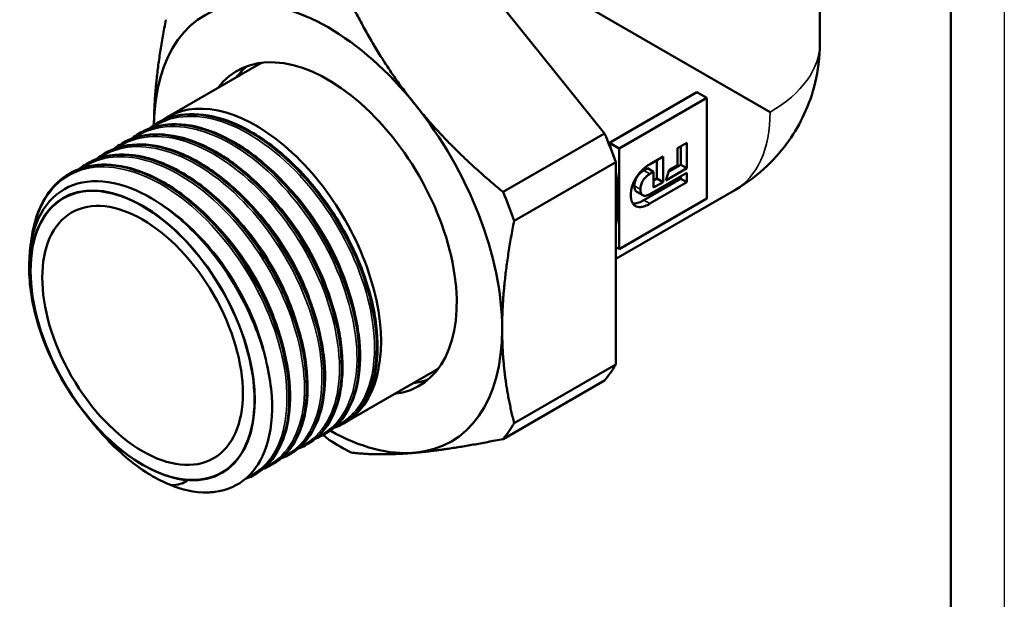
# Model space of a CAD drawing. Header units: millimetres. Extents: x -120 to 741, y -69 to 356.
# Tile 12 of 15: x 118 to 210, y 62 to 116. Entities that reach past the tile are written whole.
import ezdxf

# ---------------------------------------------------------------- set-up
doc = ezdxf.new("R2010")
doc.units = ezdxf.units.MM
for name, color, linetype, lineweight in [('Видимые тонкие (ГОСТ)', 7, 'Continuous', 35), ('Видимый контур (ГОСТ)', 7, 'Continuous', 50), ('Кромка (ГОСТ)', 7, 'Continuous', 50)]:
    doc.layers.add(name, color=color, linetype=linetype, lineweight=lineweight)

# ---------------------------------------------------------------- blocks, each defined once
blk = doc.blocks.new('Рамки ГОСТ_ граница 297x210')
at = {"layer": 'Кромка (ГОСТ)', "lineweight": 25}
blk.add_line((210, 297), (210, 0), dxfattribs=at)
at = {"layer": 'Кромка (ГОСТ)'}
blk.add_line((205, 5), (205, 292), dxfattribs=at)

msp = doc.modelspace()

# ---------------------------------------------------------------- linework, layer by layer
at = {"layer": 'Видимые тонкие (ГОСТ)'}
for p, q in [((176.887, 102.001), (176.321, 102.327)), ((176.014, 100.555), (175.449, 100.881)), ((176.9, 99.229), (176.335, 99.555))]:
    msp.add_line(p, q, dxfattribs=at)
for centre, major_axis, start_param, end_param in [((176.883, 114.279), (15.9, 0), 5.497158, 6.283185), ((176.875, 114.267), (7.95, -13.77), 0, 0.786027)]:
    msp.add_ellipse(centre, major_axis=major_axis, ratio=0.57735, start_param=start_param, end_param=end_param, dxfattribs=at)
for points, knots in [([(130.39, 106.324), (130.555, 106.439), (130.726, 106.544), (130.902, 106.64), (132.804, 107.679), (135.318, 107.623), (137.933, 106.491), (140.543, 105.362), (143.237, 103.17), (145.47, 100.375), (147.699, 97.584), (149.454, 94.212), (150.385, 90.96), (151.321, 87.691), (151.419, 84.565), (150.669, 82.24), (150.083, 80.422), (148.981, 79.103), (147.529, 78.439)], [36.866296, 36.866296, 36.866296, 36.866296, 36.927949, 36.927949, 36.927949, 37.593927, 37.593927, 37.593927, 38.258497, 38.258497, 38.258497, 38.921899, 38.921899, 38.921899, 39.588794, 39.588794, 39.588794, 40.110574, 40.110574, 40.110574, 40.110574]), ([(127.121, 104.438), (128.821, 105.605), (131.105, 105.814), (133.555, 105.023), (136.131, 104.192), (138.875, 102.26), (141.229, 99.636), (143.581, 97.014), (145.529, 93.717), (146.682, 90.436), (147.833, 87.156), (148.183, 83.914), (147.669, 81.387), (147.193, 79.045), (145.979, 77.331), (144.261, 76.549)], [24.299926, 24.299926, 24.299926, 24.299926, 24.932834, 24.932834, 24.932834, 25.598193, 25.598193, 25.598193, 26.263203, 26.263203, 26.263203, 26.927878, 26.927878, 26.927878, 27.544204, 27.544204, 27.544204, 27.544204]), ([(128.76, 105.373), (129.711, 106.028), (130.839, 106.397), (132.084, 106.441), (134.432, 106.523), (137.184, 105.454), (139.775, 103.463), (142.363, 101.475), (144.775, 98.582), (146.52, 95.393), (148.263, 92.208), (149.329, 88.75), (149.51, 85.745), (149.69, 82.743), (148.986, 80.213), (147.555, 78.686), (147.076, 78.175), (146.516, 77.778), (145.893, 77.498)], [30.583111, 30.583111, 30.583111, 30.583111, 30.937505, 30.937505, 30.937505, 31.60552, 31.60552, 31.60552, 32.272651, 32.272651, 32.272651, 32.938961, 32.938961, 32.938961, 33.604511, 33.604511, 33.604511, 33.827389, 33.827389, 33.827389, 33.827389]), ([(125.49, 103.488), (126.141, 103.939), (126.874, 104.254), (127.675, 104.419), (129.86, 104.869), (132.528, 104.192), (135.139, 102.534), (137.75, 100.877), (140.289, 98.251), (142.244, 95.203), (144.244, 92.085), (145.619, 88.546), (146.085, 85.356), (146.545, 82.214), (146.12, 79.432), (144.914, 77.598), (144.321, 76.696), (143.54, 76.027), (142.623, 75.612)], [18.016741, 18.016741, 18.016741, 18.016741, 18.259557, 18.259557, 18.259557, 18.922712, 18.922712, 18.922712, 19.585745, 19.585745, 19.585745, 20.26427, 20.26427, 20.26427, 20.9325, 20.9325, 20.9325, 21.261018, 21.261018, 21.261018, 21.261018]), ([(119.109, 95.647), (119.18, 96.264), (119.292, 96.853), (119.445, 97.406), (120.146, 99.945), (121.705, 101.724), (123.808, 102.378), (125.911, 103.032), (128.546, 102.559), (131.176, 101.065), (133.805, 99.57), (136.413, 97.065), (138.47, 94.076), (140.526, 91.087), (142.019, 87.635), (142.649, 84.444), (143.279, 81.253), (143.044, 78.344), (142.004, 76.327), (141.371, 75.098), (140.442, 74.205), (139.305, 73.702)], [4.819852, 4.819852, 4.819852, 4.819852, 4.965094, 4.965094, 4.965094, 5.631472, 5.631472, 5.631472, 6.297654, 6.297654, 6.297654, 6.963642, 6.963642, 6.963642, 7.629441, 7.629441, 7.629441, 8.295055, 8.295055, 8.295055, 8.700547, 8.700547, 8.700547, 8.700547]), ([(123.853, 102.548), (125.336, 103.562), (127.256, 103.864), (129.35, 103.393), (131.872, 102.826), (134.632, 101.14), (137.069, 98.692), (139.506, 96.244), (141.605, 93.05), (142.945, 89.778), (144.285, 86.506), (144.857, 83.177), (144.555, 80.486), (144.253, 77.796), (143.079, 75.76), (141.289, 74.807), (141.192, 74.755), (141.093, 74.707), (140.993, 74.662)], [11.733555, 11.733555, 11.733555, 11.733555, 12.285054, 12.285054, 12.285054, 12.949475, 12.949475, 12.949475, 13.61374, 13.61374, 13.61374, 14.277854, 14.277854, 14.277854, 14.94182, 14.94182, 14.94182, 14.977833, 14.977833, 14.977833, 14.977833]), ([(142.461, 101.463), (142.96, 100.979), (143.445, 100.461), (143.911, 99.914), (146.067, 97.383), (147.8, 94.242), (148.743, 91.186), (148.85, 90.839), (148.947, 90.494), (149.033, 90.152)], [38.0613371, 38.0613371, 38.0613371, 38.0613371, 38.2091818, 38.2091818, 38.2091818, 38.8931835, 38.8931835, 38.8931835, 38.9706973, 38.9706973, 38.9706973, 38.9706973]), ([(140.825, 100.517), (141.736, 99.632), (142.602, 98.636), (143.39, 97.561), (145.258, 95.014), (146.678, 92.036), (147.399, 89.208)], [31.7781518, 31.7781518, 31.7781518, 31.7781518, 32.0481377, 32.0481377, 32.0481377, 32.687512, 32.687512, 32.687512, 32.687512]), ([(130.856, 99.41), (132.71, 98.309), (134.547, 96.682), (136.133, 94.721), (138.233, 92.124), (139.881, 88.96), (140.731, 85.925), (140.905, 85.302), (141.046, 84.687), (141.152, 84.082)], [6.319894, 6.319894, 6.319894, 6.319894, 6.835454, 6.835454, 6.835454, 7.517845, 7.517845, 7.517845, 7.657712, 7.657712, 7.657712, 7.657712]), ([(139.19, 99.574), (140.635, 98.164), (141.967, 96.476), (143.064, 94.649), (144.292, 92.602), (145.219, 90.39), (145.762, 88.264)], [25.4949665, 25.4949665, 25.4949665, 25.4949665, 25.9237531, 25.9237531, 25.9237531, 26.4043267, 26.4043267, 26.4043267, 26.4043267]), ([(137.557, 98.634), (139.434, 96.799), (141.117, 94.486), (142.352, 92.03), (143.132, 90.48), (143.73, 88.878), (144.126, 87.322)], [19.2117811, 19.2117811, 19.2117811, 19.2117811, 19.7693007, 19.7693007, 19.7693007, 20.1211414, 20.1211414, 20.1211414, 20.1211414]), ([(135.924, 97.691), (136.063, 97.556), (136.201, 97.418), (136.338, 97.277), (138.596, 94.957), (140.515, 91.941), (141.693, 88.889), (142.017, 88.048), (142.284, 87.207), (142.493, 86.378)], [12.9285958, 12.9285958, 12.9285958, 12.9285958, 12.9698402, 12.9698402, 12.9698402, 13.6505087, 13.6505087, 13.6505087, 13.8379561, 13.8379561, 13.8379561, 13.8379561]), ([(132.18, 72.94), (129.702, 73.914), (127.076, 75.987), (124.861, 78.732), (124.83, 78.771), (124.798, 78.811), (124.766, 78.85)], [2.9647387, 2.9647387, 2.9647387, 2.9647387, 3.6317309, 3.6317309, 3.6317309, 3.6412895, 3.6412895, 3.6412895, 3.6412895])]:
    msp.add_open_spline(points, degree=3, knots=knots, dxfattribs=at)
msp.add_open_spline([(133.691, 73.354), (132.947, 73.429), (132.164, 73.635), (131.364, 73.961)], degree=3, dxfattribs=at)
at = {"layer": 'Видимый контур (ГОСТ)'}
for p, q in [((172.659, 105.792), (158.478, 123.434)), ((192.783, 123.948), (192.783, 114.279)), ((188.118, 107.784), (164.814, 121.239)), ((131.863, 107.332), (140.348, 112.231)), ((173.108, 104.916), (181.286, 109.637)), ((182.21, 109.104), (181.286, 109.637)), ((182.21, 109.104), (174.032, 104.382)), ((182.21, 99.714), (182.21, 109.104)), ((130.866, 106.756), (130.852, 106.748)), ((129.232, 105.813), (129.218, 105.805)), ((163.175, 100.317), (172.659, 105.792)), ((127.597, 104.869), (127.584, 104.861)), ((174.032, 104.382), (173.108, 104.916)), ((179.483, 104.405), (180.359, 104.911)), ((180.359, 104.911), (180.359, 102.539)), ((174.032, 104.382), (174.032, 94.992)), ((179.483, 102.834), (179.483, 104.405)), ((179.794, 104.584), (179.794, 102.866)), ((125.963, 103.925), (125.949, 103.917)), ((164.217, 97.633), (173.701, 103.109)), ((173.701, 84.201), (173.701, 103.109)), ((176.919, 102.924), (178.121, 103.619)), ((177.555, 103.292), (177.555, 101.574)), ((178.121, 103.619), (178.121, 101.247)), ((124.329, 102.982), (124.315, 102.974)), ((176.678, 102.533), (176.321, 102.327)), ((177.244, 102.207), (176.678, 102.533)), ((177.244, 102.207), (176.887, 102.001)), ((176.887, 100.116), (180.359, 102.121)), ((177.244, 100.741), (177.244, 102.207)), ((180.359, 102.539), (178.394, 101.405)), ((178.394, 101.405), (178.688, 102.376)), ((179.794, 102.866), (178.634, 102.196)), ((178.688, 102.376), (179.483, 102.834)), ((180.359, 102.539), (179.794, 102.866)), ((180.359, 102.121), (180.359, 101.226)), ((122.694, 102.038), (122.68, 102.03)), ((179.794, 101.552), (176.335, 99.555)), ((180.359, 101.226), (176.9, 99.229)), ((177.555, 101.574), (177.244, 101.394)), ((178.121, 101.247), (177.244, 100.741)), ((178.121, 101.247), (177.555, 101.574)), ((179.794, 101.794), (179.794, 101.552)), ((180.359, 101.226), (179.794, 101.552)), ((184.825, 100.497), (173.701, 94.074)), ((176.233, 100.012), (175.667, 100.338)), ((174.032, 94.992), (182.21, 99.714)), ((174.032, 94.992), (173.701, 95.184)), ((164.217, 78.725), (173.701, 84.201)), ((148.363, 78.753), (156.848, 83.652)), ((163.175, 77.244), (172.659, 82.719)), ((148.183, 78.649), (148.17, 78.641)), ((146.549, 77.706), (146.535, 77.698)), ((144.915, 76.762), (144.901, 76.754)), ((143.28, 75.818), (143.266, 75.81)), ((141.646, 74.875), (141.632, 74.867)), ((140.011, 73.931), (139.998, 73.923))]:
    msp.add_line(p, q, dxfattribs=at)
for centre, major_axis, start_param, end_param in [((146.831, 96.921), (-11.5, 19.919), 6.021386, 7.054523), ((146.831, 96.921), (-11.5, 19.919), 4.974188, 6.021386), ((146.831, 96.921), (8.5, -14.722), 6.040051, 9.667912), ((148.598, 97.941), (-8.25, 14.289), 6.246751, 6.283185), ((148.598, 97.941), (-8.5, 14.722), 0.104175, 0.243134), ((140.113, 93.042), (-8.25, 14.289), 3.13053, 6.34269), ((146.831, 96.921), (-11.5, 19.919), 3.926991, 4.974188), ((157.437, 103.044), (-12.875, 22.3), 4.393366, 4.507813), ((162.683, 106.073), (-7.95, 13.77), 4.260758, 4.310804), ((162.683, 106.073), (-7.95, 13.77), 3.726453, 4.127528), ((129.506, 86.919), (7.414, -12.841), 5.840924, 11.443558), ((147.953, 97.569), (12.875, -22.3), 1.251774, 1.36622), ((146.831, 96.921), (11.5, -19.919), 6.021386, 7.068583), ((148.598, 97.941), (8.25, -14.289), 0, 0.036435), ((157.437, 103.044), (12.875, -22.3), 0.204576, 0.319023), ((148.598, 97.941), (8.5, -14.722), 6.040051, 6.179011), ((147.953, 97.569), (12.875, -22.3), 0.204576, 0.319023), ((146.831, 96.921), (11.5, -19.919), 5.510411, 6.021386), ((147.953, 97.569), (-12.875, 22.3), 2.298971, 2.413418), ((130.189, 87.313), (8.25, -14.289), 5.991471, 6.04426)]:
    msp.add_ellipse(centre, major_axis=major_axis, ratio=0.57735, start_param=start_param, end_param=end_param, dxfattribs=at)
for major_axis in [(7.394, -12.807), (-7.394, 12.807), (6.625, -11.475)]:
    msp.add_ellipse((129.506, 86.919), major_axis=major_axis, ratio=0.57735, dxfattribs=at)
for points, weights in [([(148.995, 117.958), (151.617, 112.651), (154.962, 108.489)], [1.01549453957, 1.03740226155, 1]), ([(130.568, 106.573), (130.598, 110.927), (131.69, 116.412)], [1.00207335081, 1.03678108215, 1.01549453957]), ([(154.962, 108.489), (158.307, 104.328), (163.175, 100.317)], [1, 1.03740226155, 1.01549453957]), ([(164.217, 97.633), (163.094, 91.991), (163.094, 87.531)], [1.01549453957, 1.03740226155, 1]), ([(163.094, 87.531), (163.094, 83.071), (164.217, 78.725)], [1, 1.03740226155, 1.01549453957]), ([(146.912, 77.18), (146.647, 77.398), (146.388, 77.616)], [1.01549453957, 1.01666342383, 1.01766346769]), ([(163.175, 77.244), (158.307, 76.261), (154.962, 75.962)], [1.01549453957, 1.03740226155, 1]), ([(154.962, 75.962), (151.617, 75.664), (148.995, 75.977)], [1, 1.03740226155, 1.01549453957])]:
    msp.add_rational_spline(points, weights, degree=2, dxfattribs=at)
for points, knots in [([(192.783, 114.279), (192.783, 112.837), (192.598, 111.62), (192.073, 109.452), (191.728, 108.499), (190.908, 106.723), (190.433, 105.899), (189.304, 104.301), (188.652, 103.525), (187.036, 101.987), (186.075, 101.219), (184.825, 100.497)], [1.570796, 1.570796, 1.570796, 1.570796, 1.884956, 1.884956, 2.199115, 2.199115, 2.513274, 2.513274, 2.827433, 2.827433, 3.141593, 3.141593, 3.141593, 3.141593]), ([(148.183, 78.649), (149.888, 79.637), (151.008, 81.626), (151.312, 84.234), (151.627, 86.942), (151.06, 90.298), (149.715, 93.6), (148.371, 96.901), (146.258, 100.126), (143.803, 102.598), (141.348, 105.07), (138.567, 106.775), (136.024, 107.352), (134.091, 107.79), (132.305, 107.574), (130.868, 106.752)], [-46.338492, -46.338492, -46.338492, -46.338492, -45.697822, -45.697822, -45.697822, -45.032478, -45.032478, -45.032478, -44.367333, -44.367333, -44.367333, -43.702384, -43.702384, -43.702384, -43.196899, -43.196899, -43.196899, -43.196899]), ([(131.115, 106.892), (132.061, 107.379), (133.158, 107.617), (135.469, 107.567), (136.71, 107.286), (139.221, 106.25), (140.524, 105.475), (143.019, 103.533), (144.242, 102.341), (146.453, 99.701), (147.469, 98.221), (149.174, 95.162), (149.885, 93.547), (150.92, 90.382), (151.258, 88.794), (151.523, 85.84), (151.454, 84.439), (150.92, 81.994), (150.447, 80.92), (149.399, 79.559), (148.925, 79.12), (148.396, 78.779)], [0, 0, 0, 0, 0.523068, 0.523068, 1.040347, 1.040347, 1.566359, 1.566359, 2.093864, 2.093864, 2.620357, 2.620357, 3.146186, 3.146186, 3.672146, 3.672146, 4.199031, 4.199031, 4.726762, 4.726762, 5.054957, 5.054957, 5.054957, 5.054957]), ([(128.976, 105.657), (130.777, 106.814), (133.193, 106.932), (135.756, 105.988), (138.369, 105.027), (141.118, 102.968), (143.442, 100.248), (145.764, 97.531), (147.648, 94.171), (148.716, 90.872), (149.783, 87.577), (150.029, 84.364), (149.416, 81.904), (148.908, 79.869), (147.815, 78.36), (146.315, 77.58)], [30.601737, 30.601737, 30.601737, 30.601737, 31.254571, 31.254571, 31.254571, 31.920332, 31.920332, 31.920332, 32.585289, 32.585289, 32.585289, 33.249502, 33.249502, 33.249502, 33.799152, 33.799152, 33.799152, 33.799152]), ([(146.545, 77.713), (147.447, 78.234), (148.194, 79.023), (148.733, 80.049), (149.791, 82.061), (150.045, 84.969), (149.432, 88.167), (148.819, 91.365), (147.342, 94.831), (145.294, 97.844), (143.248, 100.856), (140.643, 103.396), (138.007, 104.931), (135.371, 106.467), (132.719, 106.989), (130.587, 106.384), (130.108, 106.248), (129.656, 106.055), (129.234, 105.809)], [-40.055306, -40.055306, -40.055306, -40.055306, -39.716573, -39.716573, -39.716573, -39.052884, -39.052884, -39.052884, -38.38936, -38.38936, -38.38936, -37.725997, -37.725997, -37.725997, -37.062792, -37.062792, -37.062792, -36.913714, -36.913714, -36.913714, -36.913714]), ([(130.615, 106.594), (131.66, 107.265), (132.904, 107.603), (134.273, 107.568), (136.669, 107.507), (139.43, 106.304), (142, 104.215), (144.565, 102.129), (146.924, 99.173), (148.602, 95.96), (150.288, 92.734), (151.277, 89.27), (151.377, 86.293), (151.476, 83.329), (150.692, 80.866), (149.199, 79.42), (148.824, 79.057), (148.405, 78.758), (147.949, 78.526)], [36.884923, 36.884923, 36.884923, 36.884923, 37.263746, 37.263746, 37.263746, 37.926819, 37.926819, 37.926819, 38.588787, 38.588787, 38.588787, 39.253699, 39.253699, 39.253699, 39.916005, 39.916005, 39.916005, 40.082338, 40.082338, 40.082338, 40.082338]), ([(127.346, 104.707), (128.13, 105.213), (129.027, 105.532), (130.008, 105.64), (132.294, 105.892), (135.022, 105), (137.639, 103.156), (140.255, 101.312), (142.743, 98.528), (144.602, 95.386), (146.46, 92.246), (147.678, 88.769), (148.016, 85.678), (148.354, 82.589), (147.812, 79.907), (146.512, 78.192), (146.006, 77.523), (145.386, 77.003), (144.678, 76.641)], [24.318552, 24.318552, 24.318552, 24.318552, 24.603307, 24.603307, 24.603307, 25.267396, 25.267396, 25.267396, 25.931142, 25.931142, 25.931142, 26.594559, 26.594559, 26.594559, 27.257661, 27.257661, 27.257661, 27.515967, 27.515967, 27.515967, 27.515967]), ([(144.914, 76.762), (144.976, 76.798), (145.037, 76.834), (145.097, 76.872), (146.818, 77.963), (147.896, 80.124), (148.095, 82.902), (148.295, 85.679), (147.615, 89.056), (146.185, 92.332), (144.755, 95.607), (142.583, 98.759), (140.104, 101.134), (137.625, 103.508), (134.854, 105.09), (132.349, 105.548), (130.571, 105.872), (128.936, 105.627), (127.601, 104.862)], [-33.772121, -33.772121, -33.772121, -33.772121, -33.749003, -33.749003, -33.749003, -33.086667, -33.086667, -33.086667, -32.424463, -32.424463, -32.424463, -31.762387, -31.762387, -31.762387, -31.100435, -31.100435, -31.100435, -30.630528, -30.630528, -30.630528, -30.630528]), ([(129.48, 105.948), (130.426, 106.435), (131.524, 106.673), (133.834, 106.624), (135.075, 106.343), (137.587, 105.307), (138.89, 104.531), (141.385, 102.589), (142.608, 101.397), (144.819, 98.757), (145.835, 97.277), (147.54, 94.219), (148.25, 92.603), (149.286, 89.438), (149.623, 87.85), (149.889, 84.897), (149.82, 83.495), (149.286, 81.05), (148.813, 79.977), (147.764, 78.615), (147.291, 78.176), (146.762, 77.835)], [0, 0, 0, 0, 0.523068, 0.523068, 1.040347, 1.040347, 1.566359, 1.566359, 2.093864, 2.093864, 2.620357, 2.620357, 3.146186, 3.146186, 3.672146, 3.672146, 4.199031, 4.199031, 4.726762, 4.726762, 5.054957, 5.054957, 5.054957, 5.054957]), ([(125.709, 103.767), (127.204, 104.722), (129.113, 104.982), (131.187, 104.494), (133.848, 103.868), (136.762, 102.01), (139.286, 99.347), (141.732, 96.766), (143.797, 93.449), (145.055, 90.105), (146.303, 86.79), (146.751, 83.471), (146.318, 80.847), (145.914, 78.399), (144.747, 76.571), (143.047, 75.691)], [18.035367, 18.035367, 18.035367, 18.035367, 18.576595, 18.576595, 18.576595, 19.271037, 19.271037, 19.271037, 19.943777, 19.943777, 19.943777, 20.6107, 20.6107, 20.6107, 21.232782, 21.232782, 21.232782, 21.232782]), ([(143.276, 75.824), (144.395, 76.474), (145.274, 77.54), (145.821, 78.947), (146.686, 81.172), (146.715, 84.237), (145.892, 87.499), (145.069, 90.759), (143.398, 94.196), (141.215, 97.089), (139.032, 99.98), (136.351, 102.311), (133.714, 103.591), (131.078, 104.87), (128.503, 105.092), (126.509, 104.204), (126.322, 104.12), (126.14, 104.027), (125.963, 103.925)], [-27.488936, -27.488936, -27.488936, -27.488936, -27.068207, -27.068207, -27.068207, -26.402995, -26.402995, -26.402995, -25.738172, -25.738172, -25.738172, -25.073724, -25.073724, -25.073724, -24.409634, -24.409634, -24.409634, -24.347343, -24.347343, -24.347343, -24.347343]), ([(127.846, 105.005), (128.792, 105.491), (129.889, 105.73), (132.2, 105.68), (133.441, 105.399), (135.953, 104.363), (137.256, 103.588), (139.751, 101.645), (140.973, 100.453), (143.184, 97.814), (144.2, 96.333), (145.905, 93.275), (146.616, 91.659), (147.651, 88.495), (147.989, 86.906), (148.254, 83.953), (148.185, 82.551), (147.651, 80.107), (147.178, 79.033), (146.13, 77.672), (145.657, 77.232), (145.127, 76.892)], [0, 0, 0, 0, 0.523068, 0.523068, 1.040347, 1.040347, 1.566359, 1.566359, 2.093864, 2.093864, 2.620357, 2.620357, 3.146186, 3.146186, 3.672146, 3.672146, 4.199031, 4.199031, 4.726762, 4.726762, 5.054957, 5.054957, 5.054957, 5.054957]), ([(124.076, 102.822), (124.623, 103.176), (125.226, 103.439), (125.874, 103.599), (128.038, 104.136), (130.706, 103.541), (133.34, 101.944), (135.973, 100.348), (138.556, 97.76), (140.567, 94.722), (142.578, 91.685), (144.006, 88.217), (144.568, 85.039), (145.13, 81.863), (144.823, 78.997), (143.723, 77.039), (143.148, 76.015), (142.357, 75.243), (141.409, 74.754)], [11.752181, 11.752181, 11.752181, 11.752181, 11.951033, 11.951033, 11.951033, 12.614238, 12.614238, 12.614238, 13.277289, 13.277289, 13.277289, 13.94019, 13.94019, 13.94019, 14.602944, 14.602944, 14.602944, 14.949596, 14.949596, 14.949596, 14.949596]), ([(126.211, 104.061), (127.157, 104.548), (128.255, 104.786), (130.566, 104.737), (131.806, 104.455), (134.318, 103.42), (135.621, 102.644), (138.116, 100.702), (139.339, 99.51), (141.55, 96.87), (142.566, 95.39), (144.271, 92.332), (144.982, 90.716), (146.017, 87.551), (146.354, 85.963), (146.62, 83.009), (146.551, 81.608), (146.017, 79.163), (145.544, 78.089), (144.495, 76.728), (144.022, 76.289), (143.493, 75.948)], [0, 0, 0, 0, 0.523068, 0.523068, 1.040347, 1.040347, 1.566359, 1.566359, 2.093864, 2.093864, 2.620357, 2.620357, 3.146186, 3.146186, 3.672146, 3.672146, 4.199031, 4.199031, 4.726762, 4.726762, 5.054957, 5.054957, 5.054957, 5.054957]), ([(122.441, 101.879), (123.837, 102.77), (125.594, 103.061), (127.511, 102.694), (130.032, 102.212), (132.815, 100.596), (135.296, 98.19), (137.776, 95.784), (139.938, 92.602), (141.347, 89.311), (142.755, 86.021), (143.401, 82.643), (143.164, 79.882), (142.927, 77.122), (141.808, 74.998), (140.052, 73.955), (139.962, 73.902), (139.871, 73.851), (139.779, 73.804)], [5.468996, 5.468996, 5.468996, 5.468996, 5.974647, 5.974647, 5.974647, 6.639405, 6.639405, 6.639405, 7.303976, 7.303976, 7.303976, 7.968362, 7.968362, 7.968362, 8.632569, 8.632569, 8.632569, 8.666411, 8.666411, 8.666411, 8.666411]), ([(140.008, 73.935), (141.294, 74.684), (142.259, 75.986), (142.776, 77.714), (143.519, 80.196), (143.327, 83.541), (142.23, 86.987), (141.18, 90.29), (139.307, 93.662), (136.991, 96.396), (134.68, 99.124), (131.941, 101.199), (129.329, 102.185), (126.844, 103.124), (124.489, 103.07), (122.694, 102.038)], [-14.922565, -14.922565, -14.922565, -14.922565, -14.438753, -14.438753, -14.438753, -13.743697, -13.743697, -13.743697, -13.077699, -13.077699, -13.077699, -12.413285, -12.413285, -12.413285, -11.780972, -11.780972, -11.780972, -11.780972]), ([(141.645, 74.877), (141.943, 75.048), (142.224, 75.248), (142.485, 75.478), (144.034, 76.841), (144.889, 79.234), (144.861, 82.158), (144.833, 85.081), (143.923, 88.515), (142.306, 91.747), (140.644, 95.071), (138.244, 98.16), (135.613, 100.336), (133.037, 102.467), (130.256, 103.71), (127.839, 103.798), (126.539, 103.846), (125.349, 103.56), (124.333, 102.975)], [-21.20575, -21.20575, -21.20575, -21.20575, -21.094048, -21.094048, -21.094048, -20.431799, -20.431799, -20.431799, -19.769806, -19.769806, -19.769806, -19.089087, -19.089087, -19.089087, -18.42246, -18.42246, -18.42246, -18.064158, -18.064158, -18.064158, -18.064158]), ([(124.577, 103.117), (125.523, 103.604), (126.62, 103.842), (128.931, 103.793), (130.172, 103.512), (132.684, 102.476), (133.987, 101.7), (136.482, 99.758), (137.705, 98.566), (139.915, 95.926), (140.931, 94.446), (142.637, 91.388), (143.347, 89.772), (144.383, 86.607), (144.72, 85.019), (144.986, 82.066), (144.917, 80.664), (144.382, 78.219), (143.909, 77.146), (142.861, 75.784), (142.388, 75.345), (141.859, 75.005)], [0, 0, 0, 0, 0.523068, 0.523068, 1.040347, 1.040347, 1.566359, 1.566359, 2.093864, 2.093864, 2.620357, 2.620357, 3.146186, 3.146186, 3.672146, 3.672146, 4.199031, 4.199031, 4.726762, 4.726762, 5.054957, 5.054957, 5.054957, 5.054957]), ([(122.943, 102.174), (123.889, 102.66), (124.986, 102.899), (127.297, 102.849), (128.538, 102.568), (131.049, 101.532), (132.352, 100.757), (134.847, 98.815), (136.07, 97.623), (138.281, 94.983), (139.297, 93.502), (141.002, 90.444), (141.713, 88.828), (142.748, 85.664), (143.086, 84.075), (143.351, 81.122), (143.282, 79.72), (142.748, 77.276), (142.275, 76.202), (141.227, 74.841), (140.753, 74.402), (140.224, 74.061)], [0, 0, 0, 0, 0.523068, 0.523068, 1.040347, 1.040347, 1.566359, 1.566359, 2.093864, 2.093864, 2.620357, 2.620357, 3.146186, 3.146186, 3.672146, 3.672146, 4.199031, 4.199031, 4.726762, 4.726762, 5.054957, 5.054957, 5.054957, 5.054957]), ([(175.115, 100.03), (175.115, 100.287), (175.154, 100.564), (175.314, 101.094), (175.418, 101.334), (175.7, 101.822), (175.877, 102.054), (176.314, 102.512), (176.597, 102.739), (176.919, 102.924)], [-0.4610673, -0.4610673, -0.4610673, -0.4610673, -0.3447245, -0.3447245, -0.2461203, -0.2461203, -0.1364785, -0.1364785, 0, 0, 0, 0]), ([(176.321, 102.327), (176.244, 102.282), (176.166, 102.23), (176.02, 102.114), (175.952, 102.051), (175.804, 101.89), (175.729, 101.788), (175.598, 101.563), (175.548, 101.444), (175.467, 101.17), (175.449, 101.02), (175.449, 100.881)], [-0.1924836, -0.1924836, -0.1924836, -0.1924836, -0.1595212, -0.1595212, -0.129464, -0.129464, -0.0907347, -0.0907347, -0.0510636, -0.0510636, 0, 0, 0, 0]), ([(123.235, 80.822), (122.499, 81.876), (121.836, 82.997), (120.685, 85.325), (120.203, 86.523), (119.263, 89.53), (118.951, 91.311), (118.868, 94.631), (119.102, 96.136), (120.098, 98.669), (120.855, 99.668), (122.804, 101.02), (123.981, 101.355), (126.61, 101.306), (128.038, 100.917), (130.966, 99.452), (132.437, 98.387), (135.232, 95.708), (136.527, 94.118), (138.77, 90.613), (139.692, 88.731), (141.04, 84.919), (141.448, 83.026), (141.688, 79.481), (141.514, 77.865), (141.057, 76.503)], [-6.932842, -6.932842, -6.932842, -6.932842, -6.542709, -6.542709, -6.150326, -6.150326, -5.557759, -5.557759, -4.960197, -4.960197, -4.357642, -4.357642, -3.750094, -3.750094, -3.137553, -3.137553, -2.520022, -2.520022, -1.8975, -1.8975, -1.269988, -1.269988, -0.637488, -0.637488, 0, 0, 0, 0]), ([(119.068, 95.431), (119.09, 95.658), (119.117, 95.882), (119.352, 97.449), (119.76, 98.668), (120.894, 100.59), (121.606, 101.347), (122.439, 101.883)], [3.083162, 3.083162, 3.083162, 3.083162, 3.168962, 3.168962, 3.696472, 3.696472, 4.183442, 4.183442, 4.183442, 4.183442]), ([(176.887, 102.001), (176.809, 101.956), (176.731, 101.903), (176.586, 101.787), (176.518, 101.724), (176.37, 101.563), (176.294, 101.462), (176.164, 101.236), (176.114, 101.118), (176.033, 100.843), (176.014, 100.694), (176.014, 100.555)], [-0.1924836, -0.1924836, -0.1924836, -0.1924836, -0.1595212, -0.1595212, -0.129464, -0.129464, -0.0907347, -0.0907347, -0.0510636, -0.0510636, 0, 0, 0, 0]), ([(175.449, 100.881), (175.449, 100.808), (175.454, 100.739), (175.477, 100.615), (175.493, 100.56), (175.552, 100.434), (175.602, 100.376), (175.667, 100.338)], [-0.222869, -0.222869, -0.222869, -0.222869, -0.1910004, -0.1910004, -0.1616742, -0.1616742, -0.1152401, -0.1152401, -0.1152401, -0.1152401]), ([(176.014, 100.555), (176.014, 100.482), (176.02, 100.412), (176.043, 100.288), (176.059, 100.233), (176.118, 100.107), (176.169, 100.048), (176.306, 99.97), (176.391, 99.957), (176.601, 99.98), (176.736, 100.029), (176.887, 100.116)], [-0.222869, -0.222869, -0.222869, -0.222869, -0.1910004, -0.1910004, -0.1616742, -0.1616742, -0.1147312, -0.1147312, -0.0639135, -0.0639135, 0, 0, 0, 0]), ([(176.9, 99.229), (176.741, 99.136), (176.58, 99.059), (176.283, 98.953), (176.146, 98.921), (175.839, 98.898), (175.68, 98.926), (175.411, 99.078), (175.308, 99.198), (175.152, 99.543), (175.115, 99.774), (175.115, 100.03)], [-0.3830914, -0.3830914, -0.3830914, -0.3830914, -0.3153538, -0.3153538, -0.2547321, -0.2547321, -0.1735239, -0.1735239, -0.0938192, -0.0938192, 0, 0, 0, 0]), ([(176.335, 99.555), (176.175, 99.463), (176.015, 99.386), (175.718, 99.28), (175.58, 99.247), (175.399, 99.234), (175.349, 99.233), (175.302, 99.236)], [-0.3830914, -0.3830914, -0.3830914, -0.3830914, -0.3153538, -0.3153538, -0.2547321, -0.2547321, -0.2313409, -0.2313409, -0.2313409, -0.2313409]), ([(132.798, 72.697), (131.583, 73.098), (130.31, 73.771), (127.864, 75.538), (126.659, 76.647), (125.275, 78.223), (125.001, 78.551), (124.733, 78.889)], [0, 0, 0, 0, 0.536468, 0.536468, 1.063803, 1.063803, 1.196311, 1.196311, 1.196311, 1.196311]), ([(126.035, 77.498), (126.147, 77.392), (126.261, 77.284), (127.407, 76.231), (128.466, 75.441), (129.536, 74.827)], [0.2033229, 0.2033229, 0.2033229, 0.2033229, 0.2335732, 0.2335732, 0.4974985, 0.4974985, 0.4974985, 0.4974985]), ([(141.057, 76.503), (140.66, 75.316), (140.04, 74.343), (138.409, 72.897), (137.399, 72.447), (136.252, 72.302)], [-1.125885, -1.125885, -1.125885, -1.125885, -0.570012, -0.570012, 0, 0, 0, 0]), ([(129.536, 74.827), (130.606, 74.213), (131.665, 73.786), (132.808, 73.525), (132.923, 73.502), (133.034, 73.481)], [0, 0, 0, 0, 0.4538553, 0.4538553, 0.5059635, 0.5059635, 0.5059635, 0.5059635]), ([(135.718, 72.257), (134.251, 72.194), (133.001, 72.619), (132.402, 72.837), (132.286, 72.884), (132.214, 72.917), (132.2, 72.923), (132.187, 72.93), (132.184, 72.932), (132.181, 72.934), (132.18, 72.935), (132.178, 72.936), (132.178, 72.936), (132.177, 72.937), (132.177, 72.937), (132.176, 72.938), (132.176, 72.938), (132.176, 72.939), (132.176, 72.939), (132.177, 72.94), (132.178, 72.94), (132.18, 72.94)], [-0.1114566, -0.1114566, -0.1114566, -0.1114566, -0.0343974, -0.0343974, -0.0089669, -0.0089669, -0.0042569, -0.0042569, -0.0029501, -0.0029501, -0.0024189, -0.0024189, -0.0021182, -0.0021182, -0.0018698, -0.0018698, -0.0015891, -0.0015891, -0.0011503, -0.0011503, 0, 0, 0, 0]), ([(132.18, 72.94), (132.477, 72.937), (132.756, 72.971), (133.261, 73.111), (133.488, 73.215), (133.691, 73.354)], [-0.3958348, -0.3958348, -0.3958348, -0.3958348, -0.1941185, -0.1941185, 0, 0, 0, 0]), ([(133.691, 73.354), (133.692, 73.354), (133.692, 73.355), (133.693, 73.356), (133.693, 73.356), (133.693, 73.357), (133.693, 73.358), (133.692, 73.358), (133.692, 73.359), (133.691, 73.359), (133.691, 73.36), (133.69, 73.361), (133.689, 73.361), (133.686, 73.363), (133.684, 73.363), (133.675, 73.367), (133.664, 73.37), (133.616, 73.381), (133.56, 73.391), (133.375, 73.421), (133.221, 73.446), (133.034, 73.481)], [-0.8267781, -0.8267781, -0.8267781, -0.8267781, -0.8199137, -0.8199137, -0.8147747, -0.8147747, -0.8118411, -0.8118411, -0.8095722, -0.8095722, -0.8071202, -0.8071202, -0.8034675, -0.8034675, -0.7964286, -0.7964286, -0.7673663, -0.7673663, -0.6784622, -0.6784622, -0.5248082, -0.5248082, -0.5248082, -0.5248082])]:
    msp.add_open_spline(points, degree=3, knots=knots, dxfattribs=at)
for points in [[(130.08, 106.216), (130.251, 106.355), (130.428, 106.483), (130.611, 106.601)], [(128.444, 105.272), (128.615, 105.41), (128.793, 105.539), (128.976, 105.657)], [(126.809, 104.328), (126.981, 104.467), (127.158, 104.595), (127.342, 104.714)], [(125.175, 103.384), (125.346, 103.523), (125.524, 103.652), (125.708, 103.77)], [(123.54, 102.441), (123.712, 102.579), (123.89, 102.708), (124.073, 102.826)], [(126.035, 77.498), (125.033, 78.479), (124.091, 79.597), (123.235, 80.822)], [(147.951, 78.522), (147.747, 78.417), (147.536, 78.326), (147.318, 78.247)], [(146.316, 77.578), (146.113, 77.474), (145.902, 77.382), (145.684, 77.304)], [(144.682, 76.635), (144.479, 76.53), (144.268, 76.438), (144.05, 76.36)], [(143.047, 75.691), (142.844, 75.586), (142.633, 75.495), (142.415, 75.416)], [(141.413, 74.747), (141.21, 74.643), (140.999, 74.551), (140.781, 74.473)], [(139.779, 73.804), (139.561, 73.692), (139.334, 73.594), (139.099, 73.512)]]:
    msp.add_open_spline(points, degree=3, dxfattribs=at)

# ---------------------------------------------------------------- block references
msp.add_blockref('Рамки ГОСТ_ граница 297x210', (0, 0))

doc.saveas('drawing.dxf')
